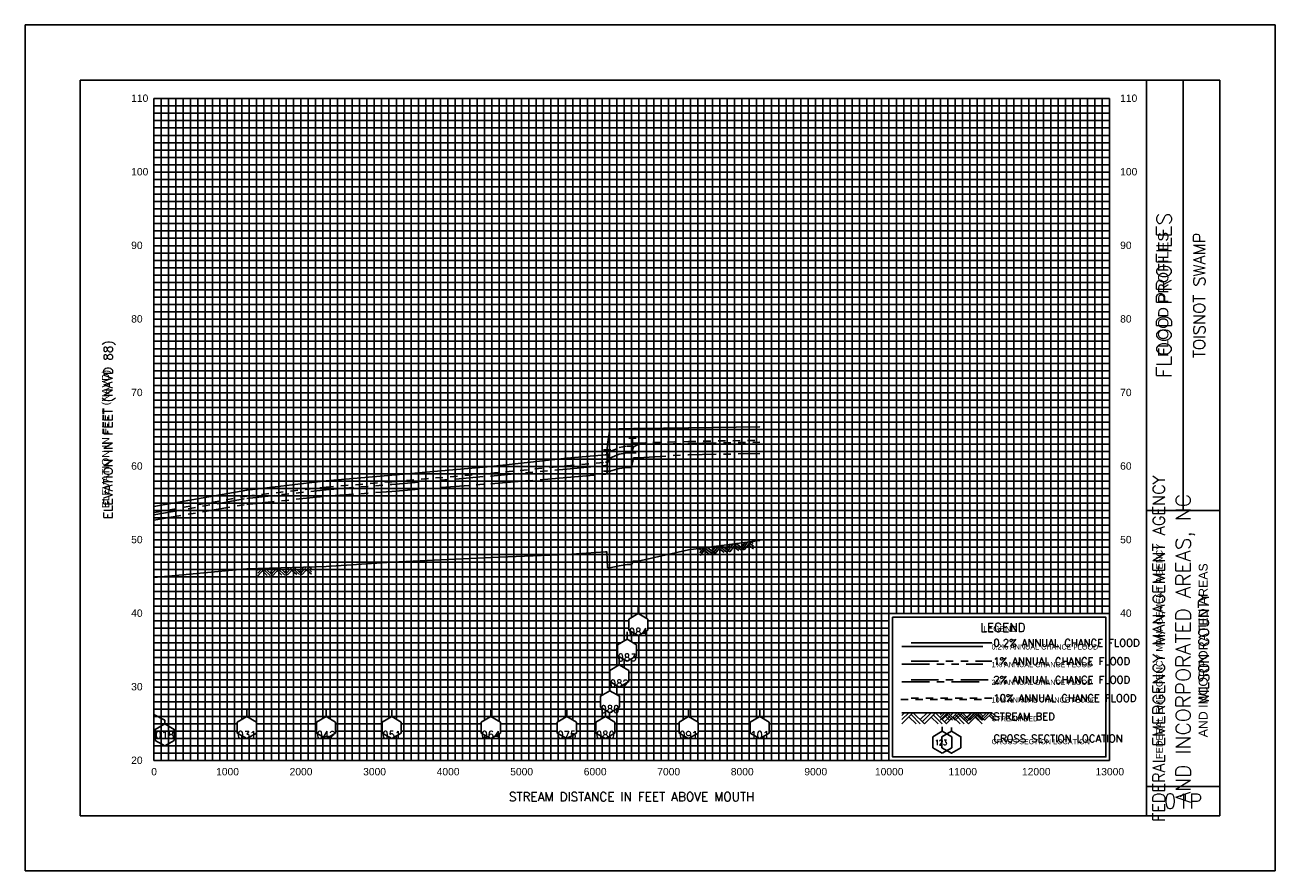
# Model space of a CAD drawing. Header units: inches. Extents: x -35 to 96, y -72 to 21.
# Tile 1 of 13: x -3 to 14, y -59 to -48. Entities that reach past the tile are written whole.
import ezdxf
from ezdxf.enums import TextEntityAlignment as Align

# ---------------------------------------------------------------- set-up
doc = ezdxf.new("R2010")
doc.units = ezdxf.units.IN
doc.header["$LTSCALE"] = 0.3
doc.header["$MEASUREMENT"] = 0
doc.set_wipeout_variables(frame=1)
for name, pattern in [('CENTER', [2, 1.25, -0.25, 0.25, -0.25]), ('DOT', [0.25, 0, -0.25]), ('HIDDEN', [0.375, 0.25, -0.125]), ('PHANTOM', [2.5, 1.25, -0.25, 0.25, -0.25, 0.25, -0.25])]:
    doc.linetypes.add(name, pattern=pattern)
doc.layers.get('0').update_dxf_attribs({"color": 3, "plot": 0})
for name, color, linetype in [('1', 5, 'Continuous'), ('2', 50, 'Continuous'), ('3', 9, 'DOT'), ('7', 7, 'Continuous'), ('BRIDGE', 7, 'Continuous'), ('GRIDS', 7, 'Continuous'), ('LEGEND_BOX', 7, 'Continuous'), ('LEGEND_XSEC', 7, 'Continuous'), ('ROCK', 7, 'Continuous'), ('STREAM', 5, 'Continuous'), ('TEXT', 255, 'Continuous'), ('WS10', 4, 'HIDDEN'), ('WS100', 5, 'PHANTOM'), ('WS50', 1, 'CENTER'), ('WS500', 1, 'Continuous'), ('XSEC', 7, 'Continuous'), ('XSEC_LEFT', 7, 'Continuous')]:
    doc.layers.add(name, color=color, linetype=linetype)
doc.styles.add('ARIAL', font='ARIAL.TTF')
doc.styles.get("Standard").update_dxf_attribs({"font": 'romans.shx'})

# ---------------------------------------------------------------- blocks, each defined once
blk = doc.blocks.new('border')
for p, q in [((12.95, 1.95), (10.05, 1.95)), ((10.05, 1.95), (10.05, 0.05)), ((12.95, 0.05), (12.95, 1.95)), ((10.05, 0.05), (12.95, 0.05)), ((10.05, 0.05), (10.05, 0.05))]:
    blk.add_line(p, q)
at = {"layer": '1', "color": 8}
for p, q in [((-1.75, 10), (-1.75, -1.5)), ((15.25, 10), (-1.75, 10)), ((15.25, -1.5), (15.25, 10)), ((-1.75, -1.5), (15.25, -1.5))]:
    blk.add_line(p, q, dxfattribs=at)
at = {"layer": '1'}
for p, q in [((-1, 9.25), (-1, -0.75)), ((14.5, 9.25), (-1, 9.25)), ((13.5, -0.75), (13.5, 9.25)), ((14, 3.4), (14, 9.25)), ((14.5, -0.75), (14.5, 9.25)), ((13.5, 3.4), (14.5, 3.4)), ((13.5, -0.35), (14.5, -0.35)), ((-1, -0.75), (-1, -0.75)), ((-1, -0.75), (14.5, -0.75))]:
    blk.add_line(p, q, dxfattribs=at)
at = {"layer": '2', "color": 50}
for p, q in [((0, 0), (0, 9)), ((0, 9), (13, 9)), ((1, 0), (1, 9)), ((2, 0), (2, 9)), ((3, 0), (3, 9)), ((4, 0), (4, 9)), ((5, 0), (5, 9)), ((6, 0), (6, 9)), ((7, 0), (7, 9)), ((8, 0), (8, 9)), ((9, 0), (9, 9)), ((10, 0), (10, 9)), ((13, 0), (13, 9)), ((0, 7), (13, 7)), ((0, 6), (13, 6)), ((0, 5), (13, 5)), ((0, 4), (13, 4)), ((0, 3), (13, 3)), ((0, 2), (13, 2)), ((0, 1), (10, 1)), ((0, 0), (13, 0))]:
    blk.add_line(p, q, dxfattribs=at)
at = {"layer": '2', "color": 50, "linetype": 'Continuous'}
for p, q in [((11, 2), (11, 9)), ((12, 2), (12, 9)), ((0, 8), (13, 8))]:
    blk.add_line(p, q, dxfattribs=at)
at = {"layer": '3', "color": 8, "linetype": 'Continuous'}
for p, q in [((0, 8.9), (13, 8.9)), ((0.1, 0), (0.1, 9)), ((0.2, 0), (0.2, 9)), ((0.3, 0), (0.3, 9)), ((0.4, 0), (0.4, 9)), ((0.5, 0), (0.5, 9)), ((0.6, 0), (0.6, 9)), ((0.7, 0), (0.7, 9)), ((0.8, 0), (0.8, 9)), ((0.9, 0), (0.9, 9)), ((1.1, 0), (1.1, 9)), ((1.2, 0), (1.2, 9)), ((1.3, 0), (1.3, 9)), ((1.4, 0), (1.4, 9)), ((1.5, 0), (1.5, 9)), ((1.6, 0), (1.6, 9)), ((1.7, 0), (1.7, 9)), ((1.8, 0), (1.8, 9)), ((1.9, 0), (1.9, 9)), ((2.1, 0), (2.1, 9)), ((2.2, 0), (2.2, 9)), ((2.3, 0), (2.3, 9)), ((2.4, 0), (2.4, 9)), ((2.5, 0), (2.5, 9)), ((2.6, 0), (2.6, 9)), ((2.7, 0), (2.7, 9)), ((2.8, 0), (2.8, 9)), ((2.9, 0), (2.9, 9)), ((3.1, 0), (3.1, 9)), ((3.2, 0), (3.2, 9)), ((3.3, 0), (3.3, 9)), ((3.4, 0), (3.4, 9)), ((3.5, 0), (3.5, 9)), ((3.6, 0), (3.6, 9)), ((3.7, 0), (3.7, 9)), ((3.8, 0), (3.8, 9)), ((3.9, 0), (3.9, 9)), ((4.1, 0), (4.1, 9)), ((4.2, 0), (4.2, 9)), ((4.3, 0), (4.3, 9)), ((4.4, 0), (4.4, 9)), ((4.5, 0), (4.5, 9)), ((4.6, 0), (4.6, 9)), ((4.7, 0), (4.7, 9)), ((4.8, 0), (4.8, 9)), ((4.9, 0), (4.9, 9)), ((5.1, 0), (5.1, 9)), ((5.2, 0), (5.2, 9)), ((5.3, 0), (5.3, 9)), ((5.4, 0), (5.4, 9)), ((5.5, 0), (5.5, 9)), ((5.6, 0), (5.6, 9)), ((5.7, 0), (5.7, 9)), ((5.8, 0), (5.8, 9)), ((5.9, 0), (5.9, 9)), ((6.1, 0), (6.1, 9)), ((6.2, 0), (6.2, 9)), ((6.3, 0), (6.3, 9)), ((6.4, 0), (6.4, 9)), ((6.5, 0), (6.5, 9)), ((6.6, 0), (6.6, 9)), ((6.7, 0), (6.7, 9)), ((6.8, 0), (6.8, 9)), ((6.9, 0), (6.9, 9)), ((7.1, 0), (7.1, 9)), ((7.2, 0), (7.2, 9)), ((7.3, 0), (7.3, 9)), ((7.4, 0), (7.4, 9)), ((7.5, 0), (7.5, 9)), ((7.6, 0), (7.6, 9)), ((7.7, 0), (7.7, 9)), ((7.8, 0), (7.8, 9)), ((7.9, 0), (7.9, 9)), ((8.1, 0), (8.1, 9)), ((8.2, 0), (8.2, 9)), ((8.3, 0), (8.3, 9)), ((8.4, 0), (8.4, 9)), ((8.5, 0), (8.5, 9)), ((8.6, 0), (8.6, 9)), ((8.7, 0), (8.7, 9)), ((8.8, 0), (8.8, 9)), ((8.9, 0), (8.9, 9)), ((9.1, 0), (9.1, 9)), ((9.2, 0), (9.2, 9)), ((9.3, 0), (9.3, 9)), ((9.4, 0), (9.4, 9)), ((9.5, 0), (9.5, 9)), ((9.6, 0), (9.6, 9)), ((9.7, 0), (9.7, 9)), ((9.8, 0), (9.8, 9)), ((9.9, 0), (9.9, 9)), ((10.1, 2), (10.1, 9)), ((10.2, 2), (10.2, 9)), ((10.3, 2), (10.3, 9)), ((10.4, 2), (10.4, 9)), ((10.5, 2), (10.5, 9)), ((10.6, 2), (10.6, 9)), ((10.7, 2), (10.7, 9)), ((10.8, 2), (10.8, 9)), ((10.9, 2), (10.9, 9)), ((11.1, 2), (11.1, 9)), ((11.2, 2), (11.2, 9)), ((11.3, 2), (11.3, 9)), ((11.4, 2), (11.4, 9)), ((11.5, 2), (11.5, 9)), ((11.6, 2), (11.6, 9)), ((11.7, 2), (11.7, 9)), ((11.8, 2), (11.8, 9)), ((11.9, 2), (11.9, 9)), ((12.1, 2), (12.1, 9)), ((12.2, 2), (12.2, 9)), ((12.3, 2), (12.3, 9)), ((12.4, 2), (12.4, 9)), ((12.5, 2), (12.5, 9)), ((12.6, 2), (12.6, 9)), ((12.7, 2), (12.7, 9)), ((12.8, 2), (12.8, 9)), ((12.9, 2), (12.9, 9)), ((0, 8.8), (13, 8.8)), ((0, 8.7), (13, 8.7)), ((0, 8.6), (13, 8.6)), ((0, 8.5), (13, 8.5)), ((0, 8.4), (13, 8.4)), ((0, 8.3), (13, 8.3)), ((0, 8.2), (13, 8.2)), ((0, 8.1), (13, 8.1)), ((0, 7.9), (13, 7.9)), ((0, 7.8), (13, 7.8)), ((0, 7.7), (13, 7.7)), ((0, 7.6), (13, 7.6)), ((0, 7.5), (13, 7.5)), ((0, 7.4), (13, 7.4)), ((0, 7.3), (13, 7.3)), ((0, 7.2), (13, 7.2)), ((0, 7.1), (13, 7.1)), ((0, 6.9), (13, 6.9)), ((0, 6.8), (13, 6.8)), ((0, 6.7), (13, 6.7)), ((0, 6.6), (13, 6.6)), ((0, 6.5), (13, 6.5)), ((0, 6.4), (13, 6.4)), ((0, 6.3), (13, 6.3)), ((0, 6.2), (13, 6.2)), ((0, 6.1), (13, 6.1)), ((0, 5.9), (13, 5.9)), ((0, 5.8), (13, 5.8)), ((0, 5.7), (13, 5.7)), ((0, 5.6), (13, 5.6)), ((0, 5.5), (13, 5.5)), ((0, 5.4), (13, 5.4)), ((0, 5.3), (13, 5.3)), ((0, 5.2), (13, 5.2)), ((0, 5.1), (13, 5.1)), ((0, 4.9), (13, 4.9)), ((0, 4.8), (13, 4.8)), ((0, 4.7), (13, 4.7)), ((0, 4.6), (13, 4.6)), ((0, 4.5), (13, 4.5)), ((0, 4.4), (13, 4.4)), ((0, 4.3), (13, 4.3)), ((0, 4.2), (13, 4.2)), ((0, 4.1), (13, 4.1)), ((0, 3.9), (13, 3.9)), ((0, 3.8), (13, 3.8)), ((0, 3.7), (13, 3.7)), ((0, 3.6), (13, 3.6)), ((0, 3.5), (13, 3.5)), ((0, 3.4), (13, 3.4)), ((0, 3.3), (13, 3.3)), ((0, 3.2), (13, 3.2)), ((0, 3.1), (13, 3.1)), ((0, 2.9), (13, 2.9)), ((0, 2.8), (13, 2.8)), ((0, 2.7), (13, 2.7)), ((0, 2.6), (13, 2.6)), ((0, 2.5), (13, 2.5)), ((0, 2.4), (13, 2.4)), ((0, 2.3), (13, 2.3)), ((0, 2.2), (13, 2.2)), ((0, 2.1), (13, 2.1)), ((0, 1.9), (10, 1.9)), ((0, 1.8), (10, 1.8)), ((0, 1.7), (10, 1.7)), ((0, 1.6), (10, 1.6)), ((0, 1.5), (10, 1.5)), ((0, 1.4), (10, 1.4)), ((0, 1.3), (10, 1.3)), ((0, 1.2), (10, 1.2)), ((0, 1.1), (10, 1.1)), ((0, 0.9), (10, 0.9)), ((0, 0.8), (10, 0.8)), ((0, 0.7), (10, 0.7)), ((0, 0.6), (10, 0.6)), ((0, 0.5), (10, 0.5)), ((0, 0.4), (10, 0.4)), ((0, 0.3), (10, 0.3)), ((0, 0.2), (10, 0.2)), ((0, 0.1), (10, 0.1))]:
    blk.add_line(p, q, dxfattribs=at)
at = {"layer": '7'}
for p, q in [((10.725, 0.4), (10.595, 0.325)), ((10.725, 0.4), (10.725, 0.458)), ((10.855, 0.325), (10.725, 0.4)), ((10.595, 0.325), (10.595, 0.175)), ((10.595, 0.325), (10.595, 0.325)), ((10.595, 0.175), (10.725, 0.1)), ((10.725, 0.1), (10.855, 0.175)), ((10.855, 0.175), (10.855, 0.325))]:
    blk.add_line(p, q, dxfattribs=at)
at = {"layer": 'STREAM'}
for p, q in [((10.212, 0.65), (10.175, 0.613)), ((10.268, 0.65), (10.175, 0.557)), ((10.325, 0.65), (10.175, 0.5)), ((10.175, 0.65), (11.275, 0.65)), ((10.271, 0.596), (10.368, 0.5)), ((10.3, 0.625), (10.424, 0.5)), ((10.331, 0.65), (10.481, 0.5)), ((10.518, 0.65), (10.424, 0.557)), ((10.574, 0.65), (10.453, 0.528)), ((10.631, 0.65), (10.481, 0.5)), ((10.574, 0.593), (10.668, 0.5)), ((10.603, 0.622), (10.724, 0.5)), ((10.631, 0.65), (10.781, 0.5)), ((10.818, 0.65), (10.724, 0.557)), ((10.874, 0.65), (10.753, 0.528)), ((10.928, 0.648), (10.778, 0.498)), ((10.874, 0.593), (10.968, 0.5)), ((10.903, 0.622), (11.024, 0.5)), ((10.931, 0.65), (11.081, 0.5)), ((11.118, 0.65), (11.024, 0.557)), ((11.174, 0.65), (11.053, 0.528)), ((11.231, 0.65), (11.081, 0.5)), ((11.174, 0.593), (11.268, 0.5)), ((11.203, 0.622), (11.275, 0.549)), ((11.231, 0.65), (11.275, 0.606))]:
    blk.add_line(p, q, dxfattribs=at)
at = {"layer": 'WS10'}
blk.add_line((10.16, 0.83), (11.26, 0.83), dxfattribs=at)
at = {"layer": 'WS100'}
blk.add_line((10.175, 1.31), (11.275, 1.31), dxfattribs=at)
at = {"layer": 'WS50'}
blk.add_line((10.175, 1.07), (11.275, 1.07), dxfattribs=at)
at = {"layer": 'WS500'}
blk.add_line((10.175, 1.55), (11.275, 1.55), dxfattribs=at)
at = {"color": 30, "style": 'ARIAL'}
blk.add_text('FLOOD PROFILES', height=0.14, rotation=90, dxfattribs=at).set_placement((13.8, 5.491))
at = {"style": 'ARIAL'}
blk.add_text('ELEVATION IN FEET (NAVD)', height=0.1, rotation=90, dxfattribs=at).set_placement((-0.604, 3.433))
at = {"color": 250, "style": 'ARIAL'}
blk.add_text('FEDERAL EMERGENCY MANAGEMENT AGENCY', height=0.09, rotation=90, dxfattribs=at).set_placement((13.721, 0.022))
blk.add_text('AND INCORPORATED AREAS', height=0.12, rotation=90, dxfattribs=at).set_placement((14.333, 1.5), align=Align.CENTER)
at = {"style": 'ARIAL'}
for s, height, p in [('LEGEND', 0.08, (11.281, 1.752)), ('0.2% ANNUAL CHANCE FLOOD', 0.07, (11.395, 1.51)), ('1% ANNUAL CHANCE FLOOD', 0.07, (11.395, 1.27)), ('2% ANNUAL CHANCE FLOOD', 0.07, (11.395, 1.03)), ('10% ANNUAL CHANCE FLOOD', 0.07, (11.395, 0.79)), ('STREAM BED', 0.07, (11.395, 0.535)), ('CROSS SECTION LOCATION', 0.07, (11.395, 0.223))]:
    blk.add_text(s, height=height, dxfattribs=at).set_placement(p)
at = {"width": 0.9}
blk.add_text('123', height=0.07, dxfattribs=at).set_placement((10.627, 0.212))
blk = doc.blocks.new('rock')
at = {"layer": 'STREAM'}
for p, q in [((0.171, 0.001), (0.147, -0.023)), ((0.209, 0.001), (0.147, -0.061)), ((0.247, 0.001), (0.147, -0.099)), ((0.251, 0.001), (0.351, -0.099)), ((0.375, 0.001), (0.313, -0.061)), ((0.413, 0.001), (0.332, -0.08)), ((0.451, 0.001), (0.351, -0.099)), ((0.451, 0.001), (0.551, -0.099)), ((0.575, 0.001), (0.513, -0.061)), ((0.613, 0.001), (0.532, -0.08)), ((0.651, 0.001), (0.551, -0.099)), ((0.651, 0.001), (0.751, -0.099)), ((0.776, 0.001), (0.713, -0.061)), ((0.813, 0.001), (0.732, -0.08)), ((0.851, 0.001), (0.751, -0.099)), ((0.851, 0.001), (0.88, -0.028)), ((0.211, -0.034), (0.275, -0.099)), ((0.23, -0.016), (0.313, -0.099)), ((0.413, -0.036), (0.475, -0.099)), ((0.432, -0.018), (0.513, -0.099)), ((0.613, -0.036), (0.676, -0.099)), ((0.632, -0.018), (0.713, -0.099)), ((0.813, -0.036), (0.876, -0.099)), ((0.832, -0.018), (0.88, -0.066))]:
    blk.add_line(p, q, dxfattribs=at)
blk = doc.blocks.new('wipeout')
blk.add_wipeout([(0, 0.15), (-0.129917, 0.075), (-0.129917, -0.075), (0, -0.15), (0.129917, -0.075), (0.129917, 0.075)])
blk = doc.blocks.new('xsec')
blk.add_line((0, 0.35), (0, 0.25))
blk.add_blockref('wipeout', (0, 0.1))
for p, q in [((-0.13, 0.175), (0, 0.25)), ((-0.13, 0.025), (-0.13, 0.175)), ((0.13, 0.175), (0, 0.25)), ((0, 0.25), (0, 0.25)), ((0.13, 0.025), (0.13, 0.175)), ((0, -0.05), (-0.13, 0.025)), ((0, -0.05), (0.13, 0.025))]:
    blk.add_line(p, q)
blk = doc.blocks.new('bar')
blk.add_line((-0.05, 0), (0.05, 0))

msp = doc.modelspace()

# ---------------------------------------------------------------- linework, layer by layer
at = {"layer": 'BRIDGE', "color": 1}
for p, q in [((5.2, -53.83, -1), (5.2, -53.54, -1)), ((5.542, -53.583, -1), (5.542, -53.383, -1))]:
    msp.add_line(p, q, dxfattribs=at)
at = {"layer": 'LEGEND_BOX', "color": 0, "elevation": -1}
msp.add_lwpolyline([(9.082, -55.815), (9.082, -57.715), (11.982, -57.715), (11.982, -55.815), (9.082, -55.815), (9.082, -55.815)], dxfattribs=at)
at = {"layer": 'LEGEND_XSEC', "color": 0, "elevation": -1}
msp.add_lwpolyline([(9.882, -57.365), (9.752, -57.44), (9.752, -57.59), (9.882, -57.665), (10.011, -57.59), (10.011, -57.44), (9.882, -57.365), (9.882, -57.315), (9.882, -57.315)], dxfattribs=at)
at = {"layer": 'STREAM', "color": 1, "elevation": -1}
for points in [[(-0.968, -55.276), (0.298, -55.159), (1.376, -55.125), (2.269, -55.069), (3.617, -55.004), (4.65, -54.963), (5.175, -54.927), (5.195, -54.927), (5.205, -55.144), (5.237, -55.144), (5.364, -55.119), (5.47, -55.1), (5.528, -55.1), (5.556, -55.052), (5.622, -55.052), (6.307, -54.898), (7.274, -54.773), (7.274, -54.773)], [(9.332, -57.115), (10.432, -57.115), (10.432, -57.115)]]:
    msp.add_lwpolyline(points, dxfattribs=at)
at = {"layer": 'WS10', "color": 6, "elevation": -1}
for points in [[(-0.968, -54.394), (0.298, -54.169), (0.298, -54.169), (1.376, -54.047), (1.376, -54.047), (2.269, -53.974), (2.269, -53.974), (3.617, -53.858), (3.617, -53.858), (4.65, -53.758), (4.65, -53.758), (5.175, -53.709), (5.175, -53.709), (5.195, -53.709), (5.195, -53.709), (5.205, -53.653), (5.205, -53.653), (5.237, -53.565), (5.237, -53.565), (5.364, -53.509), (5.364, -53.509), (5.47, -53.491), (5.47, -53.491), (5.528, -53.491), (5.528, -53.491), (5.556, -53.449), (5.556, -53.449), (5.622, -53.449), (5.622, -53.449), (6.307, -53.427), (6.307, -53.427), (7.274, -53.41), (7.274, -53.41)], [(9.332, -56.915), (10.432, -56.915), (10.432, -56.915)]]:
    msp.add_lwpolyline(points, dxfattribs=at)
at = {"layer": 'WS100', "color": 1, "elevation": -1}
for points in [[(-0.968, -54.424), (0.298, -54.201), (0.298, -54.201), (1.376, -54.082), (1.376, -54.082), (2.269, -54.011), (2.269, -54.011), (3.617, -53.896), (3.617, -53.896), (4.65, -53.802), (4.65, -53.802), (5.175, -53.753), (5.175, -53.753), (5.195, -53.753), (5.195, -53.753), (5.205, -53.706), (5.205, -53.706), (5.237, -53.652), (5.237, -53.652), (5.364, -53.6), (5.364, -53.6), (5.47, -53.582), (5.47, -53.582), (5.528, -53.582), (5.528, -53.582), (5.556, -53.498), (5.556, -53.498), (5.622, -53.469), (5.622, -53.469), (6.307, -53.452), (6.307, -53.452), (7.274, -53.437), (7.274, -53.437)], [(9.332, -56.415), (10.432, -56.415), (10.432, -56.415)]]:
    msp.add_lwpolyline(points, dxfattribs=at)
at = {"layer": 'WS50', "color": 5, "elevation": -1}
for points in [[(-0.968, -54.496), (0.298, -54.281), (0.298, -54.281), (1.376, -54.171), (1.376, -54.171), (2.269, -54.105), (2.269, -54.105), (3.617, -54.001), (3.617, -54.001), (4.65, -53.918), (4.65, -53.918), (5.175, -53.871), (5.175, -53.871), (5.195, -53.857), (5.195, -53.857), (5.205, -53.835), (5.205, -53.835), (5.237, -53.83), (5.237, -53.83), (5.364, -53.793), (5.364, -53.793), (5.47, -53.779), (5.47, -53.779), (5.528, -53.779), (5.528, -53.779), (5.556, -53.651), (5.556, -53.651), (5.622, -53.647), (5.622, -53.647), (6.307, -53.607), (6.307, -53.607), (7.274, -53.592), (7.274, -53.592)], [(9.332, -56.665), (10.432, -56.665), (10.432, -56.665)]]:
    msp.add_lwpolyline(points, dxfattribs=at)
at = {"layer": 'WS500', "color": 3, "elevation": -1}
for points in [[(-0.968, -54.311), (0.298, -54.088), (0.298, -54.088), (1.376, -53.962), (1.376, -53.962), (2.269, -53.885), (2.269, -53.885), (3.617, -53.765), (3.617, -53.765), (4.65, -53.655), (4.65, -53.655), (5.175, -53.608), (5.175, -53.608), (5.195, -53.608), (5.195, -53.608), (5.205, -53.465), (5.205, -53.465), (5.237, -53.257), (5.237, -53.257), (5.364, -53.256), (5.364, -53.256), (5.47, -53.255), (5.47, -53.255), (5.528, -53.254), (5.528, -53.254), (5.556, -53.251), (5.556, -53.251), (5.622, -53.249), (5.622, -53.249), (6.307, -53.242), (6.307, -53.242), (7.274, -53.227), (7.274, -53.227)], [(9.332, -56.165), (10.432, -56.165), (10.432, -56.165)]]:
    msp.add_lwpolyline(points, dxfattribs=at)
at = {"layer": 'XSEC_LEFT', "color": 0, "elevation": -1}
msp.add_lwpolyline([(-0.818, -57.265), (-0.948, -57.34), (-0.948, -57.49), (-0.818, -57.565), (-0.689, -57.49), (-0.689, -57.34), (-0.818, -57.265), (-0.818, -57.215), (-0.968, -57.14), (-0.968, -57.09), (-0.968, -57.09)], dxfattribs=at)

# ---------------------------------------------------------------- block references
at = {"layer": 'BRIDGE', "color": 1}
for p in [(5.2, -53.54, -1), (5.542, -53.383, -1), (5.542, -53.583, -1), (5.2, -53.83, -1)]:
    msp.add_blockref('bar', p, dxfattribs=at)
at = {"layer": 'GRIDS', "color": 0}
msp.add_blockref('border', (-0.968, -57.765, -1), dxfattribs=at)
at = {"layer": 'ROCK', "color": 1}
for p, rotation in [((6.307, -54.898, -1), 7.360344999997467), ((0.298, -55.159, -1), 1.807241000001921)]:
    msp.add_blockref('rock', p, dxfattribs=dict(at, rotation=rotation))
msp.add_blockref('rock', (9.582, -57.116, -1), dxfattribs=at)

# ---------------------------------------------------------------- texts
at = {"layer": 'TEXT', "style": 'ARIAL'}
for s, p in [(' 110', (-1.313, -48.81, -1)), (' 110', (12.137, -48.81, -1)), (' 100', (-1.313, -49.81, -1)), (' 100', (12.137, -49.81, -1)), (' 90', (-1.313, -50.81, -1)), (' 90', (12.137, -50.81, -1)), (' 80', (-1.313, -51.81, -1)), (' 80', (12.137, -51.81, -1)), (' 70', (-1.313, -52.81, -1)), (' 70', (12.137, -52.81, -1)), (' 60', (-1.313, -53.81, -1)), (' 60', (12.137, -53.81, -1)), (' 50', (-1.313, -54.81, -1)), (' 50', (12.137, -54.81, -1)), (' 40', (-1.313, -55.81, -1)), (' 40', (12.137, -55.81, -1)), (' 30', (-1.313, -56.81, -1)), (' 20', (-1.313, -57.81, -1))]:
    msp.add_text(s, height=0.1, dxfattribs=at).set_placement(p)
at = {"layer": 'TEXT'}
for s, height, p in [('FLOOD PROFILES', 0.2, (12.872, -51.44, -1)), ('TOISNOT SWAMP', 0.16, (13.332, -51.44, -1)), ('ELEVATION IN FEET (NAVD 88)', 0.12, (-1.528, -53.265, -1)), ('FEDERAL EMERGENCY MANAGEMENT AGENCY', 0.16, (12.782, -56.24, -1)), ('AND INCORPORATED AREAS, NC', 0.2, (13.132, -56.24, -1)), ('WILSON COUNTY', 0.14, (13.382, -56.24, -1))]:
    msp.add_text(s, height=height, rotation=90, dxfattribs=at).set_placement(p, align=Align.CENTER)
for s, height, p in [('LEGEND', 0.12, (10.582, -56.015, -1)), ('STREAM DISTANCE IN FEET ABOVE MOUTH', 0.12, (5.532, -58.315, -1)), ('01P', 0.2, (13.032, -58.415, -1))]:
    msp.add_text(s, height=height, dxfattribs=at).set_placement(p, align=Align.CENTER)
for s, p in [('0.2% ANNUAL CHANCE FLOOD', (10.452, -56.215, -1)), ('1% ANNUAL CHANCE FLOOD', (10.452, -56.465, -1)), ('2% ANNUAL CHANCE FLOOD', (10.452, -56.715, -1)), ('10% ANNUAL CHANCE FLOOD', (10.452, -56.965, -1)), ('STREAM BED', (10.452, -57.215, -1)), ('CROSS SECTION LOCATION', (10.452, -57.515, -1))]:
    msp.add_text(s, height=0.1, dxfattribs=at).set_placement(p)
msp.add_text('018', height=0.1, dxfattribs=at).set_placement((-0.818, -57.415, -1), align=Align.MIDDLE_CENTER)
at = {"layer": 'TEXT', "style": 'ARIAL'}
for s, p in [('0', (-0.963, -57.965, -1)), ('1000', (0.036, -57.965, -1)), ('2000', (1.036, -57.965, -1)), ('3000', (2.036, -57.965, -1)), ('4000', (3.036, -57.965, -1)), ('5000', (4.036, -57.965, -1)), ('6000', (5.036, -57.965, -1)), ('7000', (6.036, -57.965, -1)), ('8000', (7.036, -57.965, -1)), ('9000', (8.036, -57.965, -1)), ('10000', (9.035, -57.965, -1)), ('11000', (10.035, -57.965, -1)), ('12000', (11.035, -57.965, -1)), ('13000', (12.035, -57.965, -1))]:
    msp.add_text(s, height=0.1, dxfattribs=at).set_placement(p, align=Align.CENTER)

# ---------------------------------------------------------------- next in the draw order: block references
at = {"layer": 'XSEC', "color": 3}
for p in [(0.298, -57.415, -1), (1.376, -57.415, -1), (2.269, -57.415, -1), (3.617, -57.415, -1), (4.65, -57.415, -1), (5.175, -57.415, -1), (6.307, -57.415, -1), (7.274, -57.415, -1)]:
    msp.add_blockref('xsec', p, dxfattribs=at)

# ---------------------------------------------------------------- next in the draw order: block references
msp.add_blockref('xsec', (5.237, -57.065, -1), dxfattribs=at)

# ---------------------------------------------------------------- next in the draw order: texts
at = {"layer": 'TEXT'}
for s, p in [('031', (0.298, -57.415, -1)), ('042', (1.376, -57.415, -1)), ('051', (2.269, -57.415, -1)), ('064', (3.617, -57.415, -1)), ('075', (4.65, -57.415, -1)), ('080', (5.175, -57.415, -1)), ('091', (6.307, -57.415, -1)), ('101', (7.274, -57.415, -1))]:
    msp.add_text(s, height=0.1, dxfattribs=at).set_placement(p, align=Align.MIDDLE_CENTER)

# ---------------------------------------------------------------- next in the draw order: block references
at = {"layer": 'XSEC', "color": 3}
msp.add_blockref('xsec', (5.364, -56.715, -1), dxfattribs=at)

# ---------------------------------------------------------------- next in the draw order: texts
at = {"layer": 'TEXT'}
msp.add_text('080', height=0.1, dxfattribs=at).set_placement((5.237, -57.065, -1), align=Align.MIDDLE_CENTER)

# ---------------------------------------------------------------- next in the draw order: block references
at = {"layer": 'XSEC', "color": 3}
msp.add_blockref('xsec', (5.47, -56.365, -1), dxfattribs=at)

# ---------------------------------------------------------------- next in the draw order: texts
at = {"layer": 'TEXT'}
msp.add_text('082', height=0.1, dxfattribs=at).set_placement((5.364, -56.715, -1), align=Align.MIDDLE_CENTER)

# ---------------------------------------------------------------- next in the draw order: block references
at = {"layer": 'XSEC', "color": 3}
msp.add_blockref('xsec', (5.622, -56.015, -1), dxfattribs=at)

# ---------------------------------------------------------------- next in the draw order: texts
at = {"layer": 'TEXT'}
msp.add_text('083', height=0.1, dxfattribs=at).set_placement((5.47, -56.365, -1), align=Align.MIDDLE_CENTER)

# ---------------------------------------------------------------- next in the draw order: texts
msp.add_text('084', height=0.1, dxfattribs=at).set_placement((5.622, -56.015, -1), align=Align.MIDDLE_CENTER)

doc.saveas('drawing.dxf')
